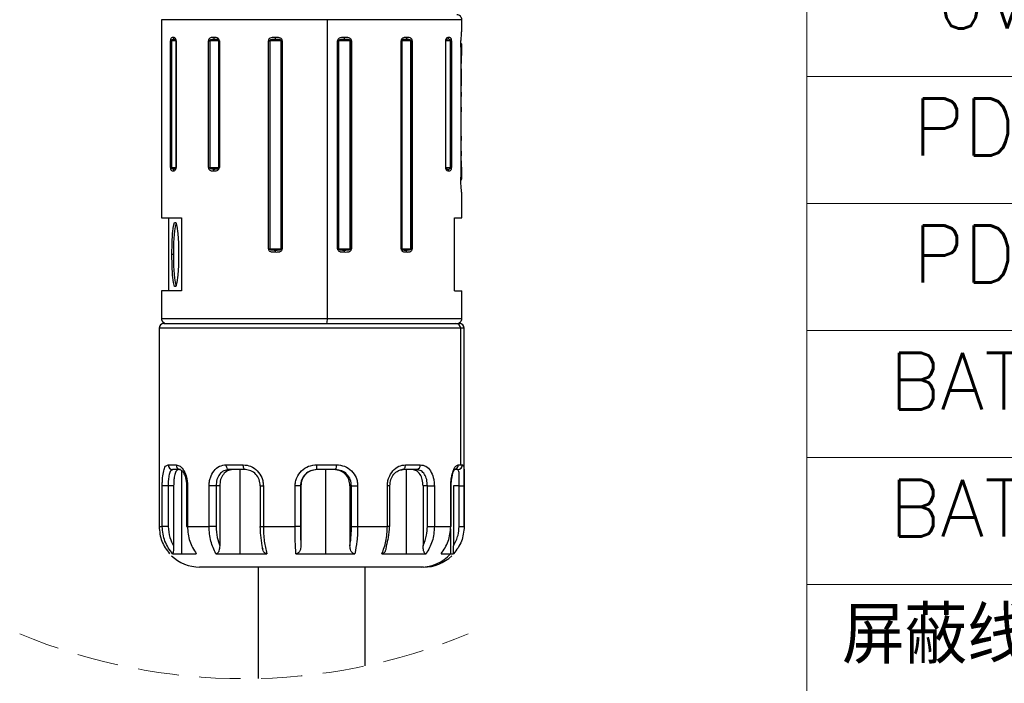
# Model space of a CAD drawing. Header units: millimetres. Extents: x 10 to 584, y 10 to 410.
# Tile 23 of 26: x 328 to 389, y 272 to 313. Entities that reach past the tile are written whole.
import ezdxf

# ---------------------------------------------------------------- set-up
doc = ezdxf.new("R2010")
doc.units = ezdxf.units.MM
doc.header["$LTSCALE"] = 2
doc.linetypes.add('SLD-实线', pattern=[0])
doc.linetypes.add('SLD-虚线', pattern=[1.905, 1.27, -0.635])
doc.styles.add('SLDTEXTSTYLE0', font='txt', dxfattribs={"bigfont": 'bigfont'})

# ---------------------------------------------------------------- blocks, each defined once
blk = doc.blocks.new('SW_TABLEANNOTATION_1')
at = {"color": 0, "linetype": 'Continuous', "lineweight": 0}
for p, q in [((0, -31.809), (0, -39.628)), ((0, -39.628), (0, -47.448)), ((0, -39.628), (21.821, -39.628)), ((0, -47.448), (0, -55.267)), ((0, -47.448), (21.821, -47.448)), ((0, -55.267), (0, -63.087)), ((0, -55.267), (21.821, -55.267)), ((0, -63.087), (0, -70.906)), ((0, -63.087), (21.821, -63.087)), ((0, -70.906), (0, -78.725)), ((0, -70.906), (21.821, -70.906))]:
    blk.add_line(p, q, dxfattribs=at)
at = {"color": 0, "linetype": 'Continuous', "lineweight": 0, "char_height": 3.5, "attachment_point": 1, "style": 'SLDTEXTSTYLE0'}
for s, insert in [('0V', (8.001, -33.168)), ('PD+', (6.546, -40.987)), ('PD-', (6.546, -48.806)), ('BAT+', (5.091, -56.626)), ('BAT-', (5.091, -64.445)), ('屏蔽线', (2.181, -72.265))]:
    blk.add_mtext(s, dxfattribs=dict(at, insert=insert))

msp = doc.modelspace()

# ---------------------------------------------------------------- linework, layer by layer
at = {"color": 7, "linetype": 'SLD-实线', "lineweight": 25}
for p, q in [((337.065001, 313.154859), (337.065001, 300.954861)), ((347.281195, 313.154859), (347.281195, 294.75486)), ((355.565, 312.454862), (355.565, 313.154859)), ((355.557609, 312.397745), (355.564939, 312.454862)), ((337.61849, 304.054861), (337.61849, 311.854859)), ((337.61849, 311.854859), (337.677479, 311.854859)), ((337.677479, 311.854859), (337.677479, 304.054861)), ((337.949737, 311.854859), (337.949737, 304.054861)), ((337.959407, 311.854859), (337.959407, 304.054861)), ((339.957993, 304.054861), (339.957993, 311.854859)), ((339.957993, 311.854859), (340.037452, 311.854859)), ((340.037452, 311.854859), (340.037452, 304.054861)), ((340.590654, 311.854859), (340.037452, 311.854859)), ((340.590654, 311.854859), (340.62909, 311.854859)), ((340.590654, 304.054861), (340.590654, 311.854859)), ((340.62909, 311.854859), (340.62909, 304.054861)), ((343.649853, 299.054858), (343.649853, 311.854859)), ((343.649853, 311.854859), (343.732879, 311.854859)), ((344.440571, 311.854859), (343.732879, 311.854859)), ((343.732879, 311.854859), (343.732879, 299.054858)), ((344.440571, 311.854859), (344.508364, 311.854859)), ((344.440571, 299.054858), (344.440571, 311.854859)), ((344.508364, 311.854859), (344.508364, 299.054858)), ((347.908682, 299.054858), (347.908682, 311.854859)), ((347.908682, 311.854859), (347.977612, 311.854859)), ((348.689244, 311.854859), (347.977612, 311.854859)), ((347.977612, 311.854859), (347.977612, 299.054858)), ((348.689244, 299.054858), (348.689244, 311.854859)), ((348.689244, 311.854859), (348.755856, 311.854859)), ((348.755856, 311.854859), (348.771973, 311.854859)), ((348.755856, 299.054858), (348.755856, 311.854859)), ((348.771973, 311.854859), (348.771973, 299.054858)), ((351.82848, 299.054858), (351.82848, 311.854859)), ((351.82848, 311.854859), (351.868651, 311.854859)), ((351.868651, 311.854859), (351.868651, 299.054858)), ((352.432833, 311.854859), (351.868651, 311.854859)), ((352.432833, 299.054858), (352.432833, 311.854859)), ((352.432833, 311.854859), (352.456339, 311.854859)), ((352.456339, 311.854859), (352.512898, 311.854859)), ((352.456339, 299.054858), (352.456339, 311.854859)), ((352.512898, 311.854859), (352.512898, 299.054858)), ((354.57537, 304.054861), (354.57537, 311.854859)), ((354.586069, 304.054861), (354.586069, 311.854859)), ((354.874947, 304.054861), (354.874947, 311.854859)), ((354.874947, 311.854859), (354.935316, 311.854859)), ((354.935316, 311.854859), (354.935316, 304.054861)), ((355.52158, 311.978449), (355.540883, 312.23343)), ((355.540883, 312.23343), (355.557609, 312.397745)), ((355.505701, 311.45486), (355.505701, 303.454858)), ((355.529614, 311.699134), (355.540358, 311.666046)), ((355.540358, 311.666046), (355.544977, 311.558624)), ((355.543627, 311.24634), (355.541587, 311.079253)), ((355.505701, 311.079253), (355.541587, 311.079253)), ((355.533242, 310.649146), (355.527079, 310.529036)), ((355.537277, 310.807352), (355.533242, 310.649146)), ((355.541587, 311.079253), (355.537277, 310.807352)), ((355.518507, 310.464454), (355.508313, 310.447675)), ((355.527079, 310.529036), (355.518507, 310.464454)), ((355.51934, 310.1368), (355.524879, 310.058122)), ((355.524879, 310.058122), (355.527399, 309.934569)), ((355.505701, 309.570481), (355.526766, 309.570481)), ((355.526766, 309.570481), (355.52402, 309.306075)), ((355.527699, 309.764755), (355.526766, 309.570481)), ((355.527399, 309.934569), (355.527699, 309.764755)), ((355.52402, 309.306075), (355.520986, 309.167099)), ((355.505701, 308.693287), (355.522137, 308.693287)), ((355.505701, 308.424284), (355.521089, 308.424284)), ((355.522137, 308.693287), (355.521089, 308.424284)), ((355.505701, 307.769311), (355.519498, 307.769311)), ((355.519498, 307.769311), (355.519215, 307.476913)), ((355.505701, 307.476913), (355.519215, 307.476913)), ((355.505701, 306.829547), (355.520751, 306.829547)), ((355.505701, 305.987437), (355.522487, 305.987437)), ((355.505701, 305.718434), (355.523849, 305.718434)), ((355.505701, 305.051771), (355.52833, 305.051771)), ((355.505701, 304.78276), (355.53062, 304.78276)), ((337.61849, 304.054861), (337.677479, 304.054861)), ((339.957993, 304.054861), (340.037452, 304.054861)), ((340.037452, 304.054861), (340.590654, 304.054861)), ((340.590654, 304.054861), (340.62909, 304.054861)), ((354.935316, 304.054861), (354.874947, 304.054861)), ((355.505701, 303.882179), (355.540892, 303.882179)), ((355.511852, 303.128955), (355.505701, 303.454858)), ((355.540892, 303.882179), (355.543932, 303.617728)), ((355.543932, 303.617728), (355.544759, 303.478603)), ((355.527617, 302.839858), (355.511852, 303.128955)), ((355.537651, 303.296735), (355.525982, 303.273988)), ((355.546625, 302.615677), (355.527617, 302.839858)), ((355.565, 300.954861), (355.565, 302.454856)), ((337.065001, 300.954861), (338.304281, 300.954861)), ((337.518169, 296.454859), (337.518169, 300.954861)), ((338.304281, 300.954861), (338.304281, 296.454859)), ((355.111834, 300.954861), (355.565, 300.954861)), ((355.111834, 296.454859), (355.111834, 300.954861)), ((337.801771, 298.70486), (337.702318, 298.70486)), ((343.649853, 299.054858), (343.732879, 299.054858)), ((343.732879, 299.054858), (344.440571, 299.054858)), ((344.440571, 299.054858), (344.508364, 299.054858)), ((347.908682, 299.054858), (347.977612, 299.054858)), ((347.977612, 299.054858), (348.689244, 299.054858)), ((348.689244, 299.054858), (348.755856, 299.054858)), ((348.755856, 299.054858), (348.771973, 299.054858)), ((351.82848, 299.054858), (351.868651, 299.054858)), ((351.868651, 299.054858), (352.432833, 299.054858)), ((352.432833, 299.054858), (352.456339, 299.054858)), ((352.456339, 299.054858), (352.512898, 299.054858)), ((337.065001, 296.454859), (337.065001, 294.75486)), ((338.304281, 296.454859), (337.065001, 296.454859)), ((355.111834, 296.454859), (355.565, 296.454859)), ((355.565, 294.75486), (355.565, 296.454859)), ((337.215001, 294.454862), (355.204763, 294.454862)), ((355.204763, 294.454862), (355.415002, 294.454862)), ((336.915001, 294.154857), (336.915001, 281.954859)), ((355.497833, 285.754857), (355.497833, 294.154857)), ((355.715001, 281.954859), (355.715001, 294.154857)), ((337.480157, 285.754857), (337.965849, 285.754857)), ((341.054383, 285.754857), (342.098896, 285.754857)), ((346.637986, 285.754857), (347.842353, 285.754857)), ((352.09822, 285.754857), (353.002412, 285.754857)), ((355.349461, 285.754857), (355.497833, 285.754857)), ((355.497833, 285.754857), (355.608108, 285.754857)), ((338.232311, 285.454859), (337.76212, 285.454859)), ((342.233453, 285.454859), (341.222275, 285.454859)), ((341.895124, 285.454859), (341.895124, 280.273345)), ((347.793607, 285.454859), (346.627678, 285.454859)), ((347.177985, 285.454859), (347.177985, 280.273345)), ((352.788984, 285.454859), (351.91365, 285.454859)), ((352.131215, 285.454859), (352.131215, 280.273345)), ((355.31152, 285.454859), (355.124261, 285.454859)), ((337.112672, 281.954859), (337.112672, 284.454857)), ((337.477212, 284.454857), (337.112672, 284.454857)), ((337.812505, 284.454857), (337.477212, 284.454857)), ((337.477212, 284.454857), (337.477212, 281.954859)), ((337.812505, 284.454857), (337.812505, 280.772296)), ((338.611101, 284.454857), (338.611101, 281.954859)), ((338.667016, 284.454857), (338.667016, 281.954859)), ((339.997289, 281.954859), (339.997289, 284.454857)), ((340.427584, 284.454857), (339.997289, 284.454857)), ((340.650944, 284.454857), (340.427584, 284.454857)), ((340.427584, 284.454857), (340.427584, 281.954859)), ((340.650944, 284.454857), (340.650944, 280.772296)), ((343.134957, 284.454857), (343.134957, 281.954859)), ((343.34001, 284.454857), (343.34001, 281.954859)), ((345.295058, 281.954859), (345.295058, 284.454857)), ((345.626749, 284.454857), (345.295058, 284.454857)), ((345.626749, 284.454857), (345.626749, 281.954859)), ((345.652861, 284.454857), (345.626749, 284.454857)), ((345.652861, 284.454857), (345.652861, 280.772296)), ((348.770028, 284.454857), (348.676887, 284.454857)), ((348.676887, 284.454857), (348.676887, 280.772296)), ((348.770028, 284.454857), (349.14935, 284.454857)), ((348.770028, 281.954859), (348.770028, 284.454857)), ((349.14935, 284.454857), (349.14935, 281.954859)), ((350.98241, 281.954859), (350.98241, 284.454857)), ((351.13345, 281.954859), (351.13345, 284.454857)), ((353.178016, 284.454857), (353.178016, 280.772296)), ((353.448656, 284.454857), (353.178016, 284.454857)), ((353.448656, 284.454857), (353.876065, 284.454857)), ((353.448656, 281.954859), (353.448656, 284.454857)), ((353.876065, 284.454857), (353.876065, 281.954859)), ((354.886971, 281.954859), (354.886971, 284.454857)), ((354.913397, 281.954859), (354.913397, 284.454857)), ((355.057705, 284.454857), (355.057705, 280.772296)), ((355.402472, 284.454857), (355.057705, 284.454857)), ((355.402472, 284.454857), (355.71471, 284.454857)), ((355.402472, 281.954859), (355.402472, 284.454857)), ((355.71471, 284.454857), (355.71471, 281.954859)), ((336.915292, 281.954859), (337.112672, 281.954859)), ((337.477212, 281.954859), (337.112672, 281.954859)), ((338.667016, 281.954859), (339.997289, 281.954859)), ((340.427584, 281.954859), (339.997289, 281.954859)), ((343.34001, 281.954859), (345.295058, 281.954859)), ((345.626749, 281.954859), (345.295058, 281.954859)), ((348.770028, 281.954859), (349.14935, 281.954859)), ((349.14935, 281.954859), (350.98241, 281.954859)), ((353.448656, 281.954859), (353.876065, 281.954859)), ((353.876065, 281.954859), (354.886971, 281.954859)), ((354.913397, 281.954859), (354.886971, 281.954859)), ((355.402472, 281.954859), (355.71471, 281.954859)), ((337.745075, 280.273345), (338.300506, 280.273345)), ((338.300506, 280.273345), (339.207139, 280.273345)), ((340.419832, 280.273345), (341.895124, 280.273345)), ((341.895124, 280.273345), (343.564098, 280.273345)), ((343.28775, 280.613174), (343.300133, 280.566325)), ((345.346343, 280.273345), (347.177985, 280.273345)), ((347.177985, 280.273345), (348.971809, 280.273345)), ((350.642849, 280.273345), (352.131215, 280.273345)), ((352.131215, 280.273345), (353.36471, 280.273345)), ((354.286264, 280.273345), (354.862849, 280.273345)), ((354.862849, 280.273345), (355.064862, 280.273345)), ((353.05559, 279.454862), (339.415001, 279.454862)), ((343.015001, 279.454862), (343.015001, 272.593153)), ((349.615001, 273.36748), (349.615001, 279.454862)), ((353.215002, 279.454862), (353.05559, 279.454862))]:
    msp.add_line(p, q, dxfattribs=at)
at = {"color": 8, "linetype": 'SLD-实线', "lineweight": 25}
for p, q in [((347.281195, 313.154859), (337.065001, 313.154859)), ((355.565, 313.154859), (347.281195, 313.154859)), ((337.949737, 311.854859), (337.677479, 311.854859)), ((337.949743, 311.854859), (337.959407, 311.854859)), ((354.586069, 311.854859), (354.57537, 311.854859)), ((354.874947, 311.854859), (354.586069, 311.854859)), ((337.677479, 304.054861), (337.949737, 304.054861)), ((337.949743, 304.054861), (337.959407, 304.054861)), ((354.57537, 304.054861), (354.586069, 304.054861)), ((354.586069, 304.054861), (354.874947, 304.054861)), ((337.065001, 294.75486), (347.281195, 294.75486)), ((347.281195, 294.75486), (355.565, 294.75486)), ((355.497833, 294.154857), (336.915001, 294.154857)), ((355.715001, 294.154857), (355.497833, 294.154857)), ((338.300506, 285.402444), (338.300506, 280.273345)), ((351.91365, 285.454859), (351.648863, 285.388698)), ((338.667016, 284.454857), (338.611107, 284.454857)), ((343.134957, 284.454857), (343.34001, 284.454857)), ((351.13345, 284.454857), (350.98241, 284.454857)), ((354.913397, 284.454857), (354.886971, 284.454857)), ((338.611101, 281.954859), (338.667016, 281.954859)), ((343.134957, 281.954859), (343.34001, 281.954859)), ((351.13345, 281.954859), (350.98241, 281.954859)), ((354.862849, 281.816219), (354.862849, 280.273345))]:
    msp.add_line(p, q, dxfattribs=at)
at = {"color": 7, "linetype": 'SLD-实线', "lineweight": 25, "flags": 128}
for points in [[(340.286641, 312.054862), (340.287893, 312.035349), (340.291601, 312.016589), (340.297624, 311.999303), (340.305729, 311.984149), (340.315605, 311.971714), (340.326872, 311.962475), (340.339098, 311.956783), (340.351812, 311.954861)], [(352.177396, 312.054862), (352.176178, 312.035349), (352.172571, 312.016589), (352.166715, 311.999303), (352.158833, 311.984149), (352.14923, 311.971714), (352.138272, 311.962475), (352.126383, 311.956783), (352.114019, 311.954861)], [(340.286641, 303.854858), (340.287893, 303.874371), (340.291601, 303.893131), (340.297624, 303.910417), (340.305729, 303.925571), (340.315605, 303.938006), (340.326872, 303.947245), (340.339098, 303.952937), (340.351812, 303.954859)], [(337.702318, 298.70486), (337.714916, 299.388898), (337.751193, 299.990435), (337.806771, 300.436911), (337.874948, 300.674473), (337.947501, 300.674473), (338.015678, 300.436911), (338.071257, 299.990435), (338.107533, 299.388898), (338.120131, 298.70486)], [(338.120131, 298.70486), (338.107533, 298.020822), (338.071257, 297.419285), (338.015678, 296.972808), (337.947501, 296.735247), (337.874948, 296.735247), (337.806771, 296.972808), (337.751193, 297.419285), (337.714916, 298.020822), (337.702318, 298.70486)], [(352.177396, 298.854862), (352.176178, 298.874368), (352.172571, 298.893129), (352.166715, 298.910414), (352.158833, 298.925568), (352.14923, 298.938003), (352.138272, 298.94725), (352.126383, 298.952942), (352.114019, 298.954857)], [(341.222275, 285.454859), (341.18952, 285.460626), (341.158025, 285.477695), (341.128999, 285.505419), (341.103557, 285.542731), (341.082678, 285.588187), (341.067163, 285.640058), (341.057609, 285.696332), (341.054383, 285.754857)], [(342.233453, 285.454859), (342.207202, 285.460626), (342.18196, 285.477695), (342.158697, 285.505419), (342.138307, 285.542731), (342.121573, 285.588187), (342.109138, 285.640058), (342.101481, 285.696332), (342.098896, 285.754857)], [(351.91365, 285.454859), (351.949657, 285.460626), (351.984282, 285.477695), (352.016191, 285.505419), (352.044161, 285.542731), (352.067115, 285.588187), (352.084171, 285.640058), (352.094674, 285.696332), (352.09822, 285.754857)]]:
    msp.add_lwpolyline(points, dxfattribs=at)
at = {"color": 7, "linetype": 'SLD-实线', "lineweight": 25}
for centre, radius, start, end in [((355.265008, 313.154864), 0.299992, 359.99892897, 90.00142677), ((337.87548, 312.05115), 0.096373, 177.79211512, 267.60804569), ((344.198004, 312.031326), 0.123719, 169.03298403, 218.17408501), ((348.212151, 312.031064), 0.132647, 324.93675809, 10.33567651), ((354.669134, 312.050723), 0.095969, 272.70458075, 2.47200642), ((337.87548, 303.85857), 0.096373, 92.39195431, 182.20788488), ((354.669134, 303.858997), 0.095969, 357.52799358, 87.29541925), ((345.344954, 299.064509), 7.551753, 167.90094339, 182.7297228), ((345.344954, 298.34521), 7.551753, 177.2702772, 192.09905661), ((344.19798, 298.878399), 0.123696, 141.82186745, 190.96911165), ((348.212177, 298.878661), 0.132621, 349.6622959, 35.06705528), ((337.215008, 294.154855), 0.300007, 90.00132442, 179.99960939), ((337.364995, 294.754857), 0.299994, 179.99938443, 270.00108248), ((346.539681, 294.680677), 0.745216, 342.36095754, 5.71299902), ((355.201253, 294.158283), 0.2966, 359.33819472, 89.3219867), ((355.265008, 294.754854), 0.299992, 269.99857323, 0.00107103), ((355.414993, 294.154854), 0.300008, 0.00054243, 89.99839036), ((337.771431, 285.746115), 0.291405, 178.28103274, 268.1690064), ((338.250139, 285.739031), 0.284731, 176.81379204, 266.41012132), ((344.447513, 285.679949), 2.191754, 354.10542603, 1.95859409), ((347.344181, 285.681843), 0.503493, 333.20373697, 8.3380502), ((352.736915, 285.717822), 0.268068, 281.20026377, 7.94108393), ((355.309801, 285.753165), 0.298311, 270.33021685, 0.32486297), ((353.049652, 281.872482), 2.417628, 270.14072613, 318.58954241), ((339.414996, 281.954857), 2.499996, 226.09663099, 270.00011819), ((353.21502, 281.954827), 2.499966, 269.99957096, 313.80703367)]:
    msp.add_arc(centre, radius, start, end, dxfattribs=at)
at = {"color": 8, "linetype": 'SLD-实线', "lineweight": 25}
msp.add_arc((355.053578, 285.749761), 0.295927, 280.20610621, 0.98655166, dxfattribs=at)
at = {"color": 7, "linetype": 'SLD-虚线', "lineweight": 18}
msp.add_arc((342.146479, 308.510811), 35.928157, 247.38013505, 292.61986495, dxfattribs=at)
at = {"color": 7, "linetype": 'SLD-实线', "lineweight": 25}
for points, knots in [([(337.779181, 312.054862), (337.74247, 312.055127), (337.678726, 312.055586), (337.636158, 311.981068), (337.621393, 311.917843), (337.619507, 311.876929), (337.61849, 311.854859)], [0, 0, 0, 0, 0.339808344, 0.590044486, 0.778859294, 1, 1, 1, 1]), ([(337.677479, 311.854859), (337.677902, 311.862447), (337.678726, 311.877225), (337.686065, 311.897969), (337.697816, 311.915705), (337.723659, 311.93911), (337.784452, 311.956717), (337.838205, 311.95557), (337.871458, 311.954861)], [0, 0, 0, 0, 0.091767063, 0.178738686, 0.263044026, 0.347497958, 0.596344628, 1, 1, 1, 1]), ([(337.959407, 311.854859), (337.959069, 311.866052), (337.958403, 311.888068), (337.952201, 311.928683), (337.939755, 311.971386), (337.916825, 312.011295), (337.869315, 312.055659), (337.817636, 312.055202), (337.779181, 312.054862)], [0, 0, 0, 0, 0.107646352, 0.211723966, 0.394766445, 0.53171408, 0.65154673, 1, 1, 1, 1]), ([(337.871458, 311.954861), (337.892378, 311.957771), (337.923395, 311.962085), (337.946585, 311.933597), (337.952048, 311.914245), (337.955553, 311.896897), (337.957958, 311.876749), (337.958317, 311.862392), (337.958505, 311.854859)], [0, 0, 0, 0, 0.358370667, 0.531321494, 0.623107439, 0.73302816, 0.859923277, 1, 1, 1, 1]), ([(340.286645, 312.054862), (340.217718, 312.057929), (340.112121, 312.062627), (340.002342, 311.991404), (339.964433, 311.920085), (339.960192, 311.877134), (339.957993, 311.854859)], [0, 0, 0, 0, 0.460922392, 0.706143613, 0.847602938, 1, 1, 1, 1]), ([(340.037452, 311.854859), (340.038177, 311.862531), (340.039632, 311.877949), (340.051703, 311.898971), (340.069952, 311.916509), (340.111687, 311.940636), (340.20855, 311.95703), (340.295327, 311.955716), (340.351812, 311.954861)], [0, 0, 0, 0, 0.063734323, 0.12807146, 0.19705933, 0.273417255, 0.527048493, 1, 1, 1, 1]), ([(340.62909, 311.854859), (340.628456, 311.866094), (340.627195, 311.888437), (340.615332, 311.930319), (340.59013, 311.975043), (340.545691, 312.014434), (340.447495, 312.059651), (340.357229, 312.056964), (340.286645, 312.054862)], [0, 0, 0, 0, 0.07489136, 0.148924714, 0.288694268, 0.410849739, 0.53931342, 1, 1, 1, 1]), ([(340.351812, 311.954861), (340.398431, 311.956645), (340.466365, 311.959246), (340.541911, 311.939525), (340.568834, 311.915717), (340.581014, 311.897988), (340.589097, 311.877321), (340.590127, 311.862458), (340.590654, 311.854859)], [0, 0, 0, 0, 0.4815609, 0.701723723, 0.774604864, 0.847178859, 0.92186617, 1, 1, 1, 1]), ([(344.07655, 312.054862), (343.988918, 312.05793), (343.857333, 312.062536), (343.713227, 311.995894), (343.658909, 311.922277), (343.652881, 311.877404), (343.649853, 311.854859)], [0, 0, 0, 0, 0.495694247, 0.744320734, 0.871542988, 1, 1, 1, 1]), ([(343.732879, 311.854859), (343.733751, 311.862572), (343.735529, 311.878301), (343.749573, 311.8993), (343.770233, 311.916704), (343.817996, 311.940983), (343.93102, 311.957326), (344.032972, 311.955845), (344.100744, 311.954861)], [0, 0, 0, 0, 0.05607667, 0.114356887, 0.179020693, 0.25246103, 0.503087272, 1, 1, 1, 1]), ([(344.508364, 311.854859), (344.507566, 311.866125), (344.505966, 311.888714), (344.490789, 311.931434), (344.458096, 311.976757), (344.402627, 312.015258), (344.277592, 312.060438), (344.165247, 312.057322), (344.07655, 312.054862)], [0, 0, 0, 0, 0.063707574, 0.127727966, 0.254196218, 0.372959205, 0.504951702, 1, 1, 1, 1]), ([(344.100744, 311.954861), (344.164834, 311.956078), (344.259687, 311.957881), (344.364856, 311.940788), (344.407226, 311.916507), (344.425709, 311.898965), (344.438191, 311.87802), (344.439782, 311.862539), (344.440571, 311.854859)], [0, 0, 0, 0, 0.501872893, 0.742755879, 0.814704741, 0.879712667, 0.940330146, 1, 1, 1, 1]), ([(348.342651, 312.054862), (348.253987, 312.057802), (348.120625, 312.062224), (347.974206, 311.996186), (347.918089, 311.922544), (347.91182, 311.877437), (347.908682, 311.854859)], [0, 0, 0, 0, 0.495985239, 0.746025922, 0.872877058, 1, 1, 1, 1]), ([(347.977612, 311.854859), (347.97841, 311.862544), (347.98002, 311.87805), (347.992661, 311.898997), (348.011348, 311.916527), (348.054264, 311.940814), (348.160382, 311.957848), (348.256111, 311.956064), (348.320725, 311.954861)], [0, 0, 0, 0, 0.059234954, 0.119510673, 0.184377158, 0.256339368, 0.498060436, 1, 1, 1, 1]), ([(348.320725, 311.954861), (348.38871, 311.955851), (348.490864, 311.957338), (348.604103, 311.940987), (348.651858, 311.916704), (348.672535, 311.899301), (348.686586, 311.8783), (348.68837, 311.86257), (348.689244, 311.854859)], [0, 0, 0, 0, 0.4977133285, 0.7478600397, 0.8212233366, 0.8858068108, 0.9440258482, 1, 1, 1, 1]), ([(348.771973, 311.854859), (348.771189, 311.866122), (348.769619, 311.888688), (348.75473, 311.931348), (348.722603, 311.976679), (348.66778, 312.015267), (348.543314, 312.060633), (348.431256, 312.057411), (348.342651, 312.054862)], [0, 0, 0, 0, 0.063921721, 0.128062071, 0.254333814, 0.372508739, 0.503833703, 1, 1, 1, 1]), ([(352.1774, 312.054862), (352.105738, 312.057584), (351.995535, 312.06177), (351.878517, 311.992575), (351.835741, 311.920736), (351.830944, 311.877218), (351.82848, 311.854859)], [0, 0, 0, 0, 0.463892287, 0.713373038, 0.852731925, 1, 1, 1, 1]), ([(351.868651, 311.854859), (351.869193, 311.862465), (351.870255, 311.877362), (351.87861, 311.89805), (351.891183, 311.915778), (351.919106, 311.93965), (351.9966, 311.959136), (352.066265, 311.9566), (352.114019, 311.954861)], [0, 0, 0, 0, 0.076633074, 0.150087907, 0.221930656, 0.294583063, 0.516449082, 1, 1, 1, 1]), ([(352.114019, 311.954861), (352.171409, 311.955719), (352.259422, 311.957035), (352.357619, 311.940671), (352.399886, 311.916529), (352.418369, 311.899003), (352.430612, 311.877976), (352.432096, 311.862532), (352.432833, 311.854859)], [0, 0, 0, 0, 0.474967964, 0.72840324, 0.804576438, 0.873200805, 0.937000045, 1, 1, 1, 1]), ([(352.512898, 311.854859), (352.512303, 311.866088), (352.511122, 311.88838), (352.500006, 311.930101), (352.476359, 311.974744), (352.433831, 312.01441), (352.337303, 312.060307), (352.24777, 312.057258), (352.1774, 312.054862)], [0, 0, 0, 0, 0.07567779, 0.150234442, 0.289730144, 0.410176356, 0.536422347, 1, 1, 1, 1]), ([(354.765014, 312.054862), (354.724515, 312.055342), (354.655286, 312.056162), (354.599386, 311.983373), (354.579245, 311.918251), (354.57672, 311.876954), (354.57537, 311.854859)], [0, 0, 0, 0, 0.358090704, 0.612126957, 0.792472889, 1, 1, 1, 1]), ([(354.578235, 311.854859), (354.578441, 311.862396), (354.578833, 311.876766), (354.581533, 311.896939), (354.585482, 311.914286), (354.591893, 311.934083), (354.618676, 311.962173), (354.65142, 311.957819), (354.67366, 311.954861)], [0, 0, 0, 0, 0.134744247, 0.256917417, 0.363179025, 0.452570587, 0.628156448, 1, 1, 1, 1]), ([(354.874947, 311.854859), (354.874506, 311.862448), (354.873646, 311.87726), (354.866026, 311.898031), (354.85386, 311.915769), (354.827034, 311.939253), (354.764026, 311.95674), (354.708305, 311.955581), (354.67366, 311.954861)], [0, 0, 0, 0, 0.089370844, 0.174415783, 0.25735656, 0.341101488, 0.590327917, 1, 1, 1, 1]), ([(354.935316, 311.854859), (354.935031, 311.866047), (354.93447, 311.888024), (354.929238, 311.928496), (354.918708, 311.97093), (354.898799, 312.010955), (354.854504, 312.056715), (354.803407, 312.055657), (354.765014, 312.054862)], [0, 0, 0, 0, 0.109463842, 0.21501685, 0.399083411, 0.534176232, 0.649994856, 1, 1, 1, 1]), ([(355.505701, 311.45486), (355.506417, 311.545635), (355.507795, 311.720286), (355.517108, 311.894691), (355.52158, 311.978449)], [0, 0, 0, 0, 0.519751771, 1, 1, 1, 1]), ([(355.544977, 311.558624), (355.545172, 311.511429), (355.545603, 311.407331), (355.544325, 311.30324), (355.543627, 311.24634)], [0, 0, 0, 0, 0.453370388, 1, 1, 1, 1]), ([(355.520986, 309.167099), (355.520019, 309.128487), (355.518494, 309.067549), (355.509614, 309.007282), (355.506361, 308.985201)], [0, 0, 0, 0, 0.633618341, 1, 1, 1, 1]), ([(355.522487, 305.987437), (355.522725, 305.937223), (355.523149, 305.847555), (355.523635, 305.757887), (355.523849, 305.718434)], [0, 0, 0, 0, 0.560004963, 1, 1, 1, 1]), ([(355.52833, 305.051771), (355.528738, 305.001554), (355.529466, 304.911884), (355.530267, 304.822214), (355.53062, 304.78276)], [0, 0, 0, 0, 0.560016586, 1, 1, 1, 1]), ([(337.61849, 304.054861), (337.618757, 304.043674), (337.619282, 304.021709), (337.624195, 303.981287), (337.63404, 303.938968), (337.652663, 303.899066), (337.693731, 303.853538), (337.742657, 303.854294), (337.779181, 303.854858)], [0, 0, 0, 0, 0.112201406, 0.220306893, 0.408291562, 0.545007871, 0.660340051, 1, 1, 1, 1]), ([(337.871458, 303.954859), (337.838195, 303.954152), (337.784447, 303.953009), (337.723651, 303.970609), (337.697825, 303.994015), (337.686067, 304.011752), (337.678728, 304.032497), (337.677902, 304.047276), (337.677479, 304.054861)], [0, 0, 0, 0, 0.403794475, 0.652464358, 0.73694519, 0.821257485, 0.908261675, 1, 1, 1, 1]), ([(337.779181, 303.854858), (337.817799, 303.854655), (337.884667, 303.854304), (337.936693, 303.926958), (337.955724, 303.991553), (337.958122, 304.032769), (337.959407, 304.054861)], [0, 0, 0, 0, 0.348609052, 0.603624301, 0.787532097, 1, 1, 1, 1]), ([(337.958505, 304.054861), (337.958317, 304.047326), (337.957959, 304.032969), (337.95555, 304.01282), (337.952047, 303.995478), (337.946585, 303.976121), (337.923391, 303.947632), (337.892373, 303.951949), (337.871458, 303.954859)], [0, 0, 0, 0, 0.140122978, 0.26697313, 0.376892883, 0.468626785, 0.641704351, 1, 1, 1, 1]), ([(339.957993, 304.054861), (339.958575, 304.043634), (339.959729, 304.02136), (339.970586, 303.9797), (339.993632, 303.935125), (340.035253, 303.895396), (340.129707, 303.849457), (340.217607, 303.852482), (340.286645, 303.854858)], [0, 0, 0, 0, 0.07669514, 0.152166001, 0.2928963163, 0.4136061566, 0.5394455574, 1, 1, 1, 1]), ([(340.351812, 303.954859), (340.29531, 303.954007), (340.20854, 303.952697), (340.111675, 303.969083), (340.069963, 303.993211), (340.051704, 304.010749), (340.039636, 304.031774), (340.038178, 304.047191), (340.037452, 304.054861)], [0, 0, 0, 0, 0.473099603, 0.72654751, 0.802929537, 0.871926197, 0.936285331, 1, 1, 1, 1]), ([(340.286645, 303.854858), (340.357034, 303.852166), (340.465512, 303.848019), (340.580213, 303.91746), (340.621983, 303.989114), (340.626675, 304.032518), (340.62909, 304.054861)], [0, 0, 0, 0, 0.460988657, 0.710438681, 0.850939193, 1, 1, 1, 1]), ([(340.590654, 304.054861), (340.590128, 304.047259), (340.589098, 304.032395), (340.58101, 304.011731), (340.568838, 303.994004), (340.541903, 303.970192), (340.466357, 303.95047), (340.398419, 303.953073), (340.351812, 303.954859)], [0, 0, 0, 0, 0.0781595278, 0.1528232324, 0.2253922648, 0.2982388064, 0.5185651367, 1, 1, 1, 1]), ([(354.57537, 304.054861), (354.575725, 304.043666), (354.576423, 304.021636), (354.582944, 303.980961), (354.596065, 303.938132), (354.620262, 303.89816), (354.670829, 303.853604), (354.724696, 303.854321), (354.765012, 303.854858)], [0, 0, 0, 0, 0.105098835, 0.206811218, 0.386315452, 0.521799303, 0.642103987, 1, 1, 1, 1]), ([(354.67366, 303.954859), (354.651414, 303.951902), (354.618672, 303.947549), (354.591892, 303.975639), (354.58548, 303.995431), (354.581529, 304.012783), (354.578834, 304.032957), (354.578441, 304.047327), (354.578235, 304.054861)], [0, 0, 0, 0, 0.37192352, 0.547379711, 0.63682239, 0.743085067, 0.86530059, 1, 1, 1, 1]), ([(354.67366, 303.954859), (354.708294, 303.954136), (354.764021, 303.952973), (354.827025, 303.970468), (354.853869, 303.993951), (354.866028, 304.011688), (354.873649, 304.032458), (354.874507, 304.047269), (354.874947, 304.054861)], [0, 0, 0, 0, 0.409532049, 0.658934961, 0.74265431, 0.825588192, 0.910601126, 1, 1, 1, 1]), ([(354.765012, 303.854858), (354.803637, 303.854264), (354.86973, 303.853249), (354.916408, 303.928025), (354.932209, 303.991819), (354.934229, 304.032794), (354.935316, 304.054861)], [0, 0, 0, 0, 0.350203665, 0.5992432, 0.784168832, 1, 1, 1, 1]), ([(355.506271, 304.490362), (355.51216, 304.479459), (355.525904, 304.454011), (355.526978, 304.399939), (355.532813, 304.327969), (355.534936, 304.233661), (355.538268, 304.082643), (355.539827, 303.963553), (355.540892, 303.882179)], [0, 0, 0, 0, 0.05998896, 0.140018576, 0.259124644, 0.416362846, 0.601199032, 1, 1, 1, 1]), ([(355.544759, 303.478603), (355.545052, 303.440033), (355.545513, 303.379274), (355.539754, 303.318815), (355.537651, 303.296735)], [0, 0, 0, 0, 0.634792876, 1, 1, 1, 1]), ([(355.564939, 302.454856), (355.563071, 302.468548), (355.555778, 302.522012), (355.55053, 302.575721), (355.546625, 302.615677)], [0, 0, 0, 0, 0.25608353, 1, 1, 1, 1]), ([(343.649853, 299.054858), (343.650631, 299.043596), (343.65219, 299.021039), (343.666963, 298.978407), (343.698842, 298.933088), (343.75332, 298.894467), (343.877015, 298.849084), (343.988446, 298.852311), (344.07655, 298.854862)], [0, 0, 0, 0, 0.064202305, 0.128585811, 0.255145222, 0.373342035, 0.504527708, 1, 1, 1, 1]), ([(344.100744, 298.954857), (344.032954, 298.953873), (343.931007, 298.952394), (343.81798, 298.96874), (343.770246, 298.993022), (343.74957, 299.010416), (343.735532, 299.03142), (343.733752, 299.047148), (343.732879, 299.054858)], [0, 0, 0, 0, 0.497063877, 0.747514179, 0.820980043, 0.885641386, 0.943940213, 1, 1, 1, 1]), ([(344.07655, 298.854862), (344.164768, 298.851924), (344.297529, 298.847503), (344.443222, 298.913611), (344.499012, 298.987219), (344.505243, 299.032286), (344.508364, 299.054858)], [0, 0, 0, 0, 0.495249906, 0.745302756, 0.872431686, 1, 1, 1, 1]), ([(344.440571, 299.054858), (344.439782, 299.047179), (344.43819, 299.031698), (344.425712, 299.010753), (344.40723, 298.993219), (344.364851, 298.96892), (344.25967, 298.951838), (344.164815, 298.953639), (344.100744, 298.954857)], [0, 0, 0, 0, 0.059670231, 0.120286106, 0.185272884, 0.257204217, 0.498265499, 1, 1, 1, 1]), ([(347.908682, 299.054858), (347.909484, 299.043591), (347.911092, 299.020997), (347.926346, 298.978257), (347.959211, 298.932924), (348.01493, 298.894443), (348.140613, 298.849259), (348.253504, 298.85239), (348.342651, 298.854862)], [0, 0, 0, 0, 0.063475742, 0.127288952, 0.253480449, 0.372165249, 0.504216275, 1, 1, 1, 1]), ([(348.320725, 298.954857), (348.256094, 298.953653), (348.160369, 298.951871), (348.054249, 298.96891), (348.01136, 298.993198), (347.992657, 299.01072), (347.980023, 299.031671), (347.978411, 299.047176), (347.977612, 299.054858)], [0, 0, 0, 0, 0.502085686, 0.743636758, 0.815626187, 0.880488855, 0.940783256, 1, 1, 1, 1]), ([(348.689244, 299.054858), (348.688369, 299.047148), (348.686585, 299.031418), (348.67254, 299.010417), (348.651863, 298.993023), (348.604097, 298.968721), (348.490847, 298.95238), (348.388689, 298.953867), (348.320725, 298.954857)], [0, 0, 0, 0, 0.055974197, 0.114189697, 0.178754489, 0.252099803, 0.50242947, 1, 1, 1, 1]), ([(348.342651, 298.854862), (348.430777, 298.8518), (348.563069, 298.847204), (348.708053, 298.913721), (348.762835, 298.987375), (348.768919, 299.032305), (348.771973, 299.054858)], [0, 0, 0, 0, 0.496382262, 0.745142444, 0.872075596, 1, 1, 1, 1]), ([(351.82848, 299.054858), (351.829127, 299.043621), (351.830413, 299.021262), (351.842512, 298.97932), (351.868256, 298.934537), (351.913519, 298.895209), (352.013671, 298.849997), (352.105518, 298.852726), (352.1774, 298.854862)], [0, 0, 0, 0, 0.073960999, 0.147155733, 0.28578962, 0.407641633, 0.536403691, 1, 1, 1, 1]), ([(352.114019, 298.954857), (352.066252, 298.953116), (351.996589, 298.950579), (351.919097, 298.970077), (351.89119, 298.993945), (351.878605, 299.011668), (351.870257, 299.032358), (351.869194, 299.047255), (351.868651, 299.054858)], [0, 0, 0, 0, 0.483685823, 0.705395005, 0.77808364, 0.84991226, 0.923391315, 1, 1, 1, 1]), ([(352.432833, 299.054858), (352.432096, 299.047185), (352.430613, 299.031742), (352.418374, 299.010715), (352.399891, 298.993196), (352.357614, 298.969039), (352.259407, 298.952681), (352.171391, 298.953998), (352.114019, 298.954857)], [0, 0, 0, 0, 0.062999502, 0.126796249, 0.19539711, 0.271557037, 0.525176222, 1, 1, 1, 1]), ([(352.1774, 298.854862), (352.247628, 298.851771), (352.355003, 298.847045), (352.467287, 298.917956), (352.506295, 298.989495), (352.510646, 299.032566), (352.512898, 299.054858)], [0, 0, 0, 0, 0.463936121, 0.709329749, 0.849561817, 1, 1, 1, 1]), ([(337.112672, 284.454857), (337.113725, 284.540666), (337.115789, 284.708955), (337.1357, 285.021512), (337.187648, 285.331877), (337.267389, 285.657657), (337.421125, 285.727889), (337.480157, 285.754857)], [0, 0, 0, 0, 0.181426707, 0.355813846, 0.656741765, 0.868195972, 1, 1, 1, 1]), ([(337.965849, 285.754857), (338.052379, 285.730364), (338.257005, 285.672442), (338.471835, 285.357577), (338.598576, 285.029026), (338.658354, 284.711329), (338.664103, 284.541116), (338.667016, 284.454857)], [0, 0, 0, 0, 0.165966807, 0.392480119, 0.678093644, 0.836866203, 1, 1, 1, 1]), ([(339.997289, 284.454857), (340.000988, 284.541102), (340.008323, 284.712147), (340.087052, 285.034853), (340.266621, 285.387732), (340.620798, 285.69675), (340.911456, 285.735702), (341.054383, 285.754857)], [0, 0, 0, 0, 0.139386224, 0.276437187, 0.534248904, 0.770973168, 1, 1, 1, 1]), ([(342.098896, 285.754857), (342.256217, 285.735308), (342.577364, 285.695402), (342.988775, 285.398567), (343.222418, 285.043217), (343.325535, 284.714581), (343.33518, 284.541512), (343.34001, 284.454857)], [0, 0, 0, 0, 0.236859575, 0.483513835, 0.738455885, 0.869046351, 1, 1, 1, 1]), ([(345.295058, 284.454857), (345.300113, 284.541366), (345.31023, 284.714505), (345.419042, 285.045028), (345.670826, 285.404887), (346.118227, 285.698614), (346.464471, 285.736081), (346.637986, 285.754857)], [0, 0, 0, 0, 0.125370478, 0.250916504, 0.500132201, 0.749499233, 1, 1, 1, 1]), ([(347.842353, 285.754857), (348.01256, 285.736289), (348.352259, 285.699233), (348.788974, 285.404135), (349.030555, 285.044278), (349.134798, 284.714681), (349.144496, 284.541523), (349.14935, 284.454857)], [0, 0, 0, 0, 0.248732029, 0.496418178, 0.745815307, 0.87277993, 1, 1, 1, 1]), ([(350.98241, 284.454857), (350.986789, 284.541216), (350.99551, 284.713181), (351.088343, 285.038711), (351.295564, 285.389252), (351.663664, 285.691722), (351.95736, 285.734392), (352.09822, 285.754857)], [0, 0, 0, 0, 0.137344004, 0.273492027, 0.534678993, 0.776826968, 1, 1, 1, 1]), ([(353.002412, 285.754857), (353.123697, 285.734762), (353.377976, 285.692632), (353.666197, 285.374272), (353.804725, 285.030502), (353.867304, 284.711599), (353.873119, 284.54117), (353.876065, 284.454857)], [0, 0, 0, 0, 0.208587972, 0.43731613, 0.703706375, 0.84994341, 1, 1, 1, 1]), ([(354.886971, 284.454857), (354.889058, 284.540773), (354.89316, 284.709716), (354.933546, 285.02395), (355.022933, 285.339187), (355.143378, 285.649473), (355.294402, 285.726701), (355.349461, 285.754857)], [0, 0, 0, 0, 0.178929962, 0.351839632, 0.65515425, 0.874280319, 1, 1, 1, 1]), ([(355.608108, 285.754857), (355.631519, 285.723891), (355.711908, 285.617563), (355.695462, 285.328323), (355.71566, 285.019982), (355.714166, 284.70938), (355.714526, 284.540879), (355.71471, 284.454857)], [0, 0, 0, 0, 0.086651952, 0.297541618, 0.616907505, 0.804426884, 1, 1, 1, 1]), ([(337.76212, 285.454859), (337.714124, 285.433864), (337.591515, 285.380231), (337.530662, 285.125376), (337.482965, 284.822903), (337.479227, 284.583737), (337.477212, 284.454857)], [0, 0, 0, 0, 0.137405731, 0.351013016, 0.65027873, 1, 1, 1, 1]), ([(338.104376, 285.454859), (338.058608, 285.433371), (337.939086, 285.377253), (337.874968, 285.125999), (337.819884, 284.823168), (337.815087, 284.583726), (337.812505, 284.454857)], [0, 0, 0, 0, 0.133537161, 0.348736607, 0.649485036, 1, 1, 1, 1]), ([(338.183825, 285.459866), (338.215745, 285.45279), (338.316454, 285.430465), (338.406192, 285.287773), (338.491802, 285.124888), (338.554235, 284.936817), (338.601379, 284.709516), (338.607724, 284.543325), (338.611101, 284.454857)], [0, 0, 0, 0, 0.082905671, 0.261567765, 0.398831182, 0.569348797, 0.770752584, 1, 1, 1, 1]), ([(341.222275, 285.454859), (341.112074, 285.439816), (340.888807, 285.409339), (340.624042, 285.166754), (340.458285, 284.836395), (340.43803, 284.584681), (340.427584, 284.454857)], [0, 0, 0, 0, 0.231228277, 0.468470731, 0.725858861, 1, 1, 1, 1]), ([(341.450273, 285.454859), (341.341292, 285.439447), (341.118876, 285.407994), (340.853926, 285.166419), (340.683055, 284.837259), (340.661855, 284.584793), (340.650944, 284.454857)], [0, 0, 0, 0, 0.2289096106, 0.4671703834, 0.7257691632, 1, 1, 1, 1]), ([(343.153663, 284.454857), (343.139358, 284.586119), (343.11103, 284.846058), (342.895579, 285.173973), (342.5933, 285.407043), (342.351356, 285.439192), (342.233453, 285.454859)], [0, 0, 0, 0, 0.26147929, 0.517809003, 0.765018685, 1, 1, 1, 1]), ([(346.627678, 285.454859), (346.496193, 285.439976), (346.233692, 285.410262), (345.902408, 285.179322), (345.671602, 284.84828), (345.641709, 284.586075), (345.626749, 284.454857)], [0, 0, 0, 0, 0.250568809, 0.50024394, 0.749901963, 1, 1, 1, 1]), ([(346.654331, 285.454859), (346.522844, 285.43991), (346.260346, 285.410067), (345.92912, 285.17907), (345.697885, 284.848296), (345.667875, 284.58606), (345.652861, 284.454857)], [0, 0, 0, 0, 0.250568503, 0.500227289, 0.749950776, 1, 1, 1, 1]), ([(348.676887, 284.454857), (348.662014, 284.586146), (348.632475, 284.846882), (348.410328, 285.178919), (348.085781, 285.410416), (347.827692, 285.440036), (347.698532, 285.454859)], [0, 0, 0, 0, 0.253222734, 0.502894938, 0.751223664, 1, 1, 1, 1]), ([(348.770028, 284.454857), (348.755805, 284.586133), (348.727556, 284.84687), (348.50597, 285.178957), (348.181595, 285.410959), (347.923204, 285.440195), (347.793607, 285.454859)], [0, 0, 0, 0, 0.253007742, 0.50251798, 0.750485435, 1, 1, 1, 1]), ([(351.133407, 284.454857), (351.145937, 284.588681), (351.170286, 284.848753), (351.360516, 285.177911), (351.62706, 285.414506), (351.844598, 285.445325), (351.947234, 285.459866)], [0, 0, 0, 0, 0.280428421, 0.544980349, 0.785318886, 1, 1, 1, 1]), ([(353.178016, 284.454857), (353.168986, 284.584505), (353.151742, 284.83206), (353.017567, 285.156768), (352.800789, 285.404477), (352.605425, 285.438646), (352.512723, 285.454859)], [0, 0, 0, 0, 0.293524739, 0.560467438, 0.791438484, 1, 1, 1, 1]), ([(353.448656, 284.454857), (353.440451, 284.584378), (353.424807, 284.831288), (353.296018, 285.156747), (353.079948, 285.406276), (352.883292, 285.439112), (352.788984, 285.454859)], [0, 0, 0, 0, 0.293157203, 0.558852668, 0.78844372, 1, 1, 1, 1]), ([(354.91338, 284.454857), (354.915714, 284.543417), (354.920116, 284.7105), (354.952236, 284.940769), (354.992888, 285.130698), (355.038681, 285.273978), (355.073029, 285.374005), (355.105107, 285.424964), (355.110762, 285.448609), (355.111675, 285.45243)], [0, 0, 0, 0, 0.259102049, 0.488838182, 0.679420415, 0.826765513, 0.928978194, 0.988521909, 1, 1, 1, 1]), ([(355.402472, 284.454857), (355.403896, 284.583619), (355.406524, 284.82108), (355.389203, 285.12186), (355.402972, 285.350656), (355.332747, 285.430673), (355.31152, 285.454859)], [0, 0, 0, 0, 0.376336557, 0.694034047, 0.907516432, 1, 1, 1, 1]), ([(336.915292, 281.954859), (336.945741, 281.641501), (337.006102, 281.020311), (337.379903, 280.520853), (337.565141, 280.273345)], [0, 0, 0, 0, 0.504447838, 1, 1, 1, 1]), ([(337.745075, 280.273345), (337.564804, 280.521362), (337.199829, 281.023492), (337.141959, 281.6419), (337.112672, 281.954859)], [0, 0, 0, 0, 0.493928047, 1, 1, 1, 1]), ([(337.477212, 281.954859), (337.495611, 281.721154), (337.528516, 281.303194), (337.725615, 280.934731), (337.812505, 280.772296)], [0, 0, 0, 0, 0.55915637, 1, 1, 1, 1]), ([(338.667016, 281.954859), (338.690492, 281.644018), (338.736137, 281.039655), (339.053167, 280.523854), (339.207139, 280.273345)], [0, 0, 0, 0, 0.5143300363, 1, 1, 1, 1]), ([(340.419832, 280.273345), (340.299389, 280.526515), (340.046486, 281.058117), (340.0142, 281.646623), (339.997289, 281.954859)], [0, 0, 0, 0, 0.476240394, 1, 1, 1, 1]), ([(340.427584, 281.954859), (340.43878, 281.723783), (340.45842, 281.318463), (340.593063, 280.936498), (340.650944, 280.772296)], [0, 0, 0, 0, 0.5701105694, 1, 1, 1, 1]), ([(343.273599, 280.772296), (343.23529, 280.985236), (343.164901, 281.376484), (343.157181, 281.773791), (343.153663, 281.954859)], [0, 0, 0, 0, 0.544259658, 1, 1, 1, 1]), ([(343.34001, 281.954859), (343.347951, 281.650202), (343.362778, 281.081401), (343.500256, 280.529596), (343.564098, 280.273345)], [0, 0, 0, 0, 0.535614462, 1, 1, 1, 1]), ([(345.346343, 280.273345), (345.331732, 280.530753), (345.299941, 281.09079), (345.296771, 281.651738), (345.295058, 281.954859)], [0, 0, 0, 0, 0.459627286, 1, 1, 1, 1]), ([(345.626749, 281.954859), (345.627943, 281.726275), (345.630002, 281.331928), (345.646096, 280.937917), (345.652861, 280.772296)], [0, 0, 0, 0, 0.579652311, 1, 1, 1, 1]), ([(348.676887, 280.772296), (348.706637, 280.985473), (348.761399, 281.377879), (348.767322, 281.773955), (348.770028, 281.954859)], [0, 0, 0, 0, 0.543258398, 1, 1, 1, 1]), ([(349.14935, 281.954859), (349.143198, 281.65079), (349.13175, 281.085035), (349.022392, 280.530049), (348.971809, 280.273345)], [0, 0, 0, 0, 0.537457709, 1, 1, 1, 1]), ([(350.642849, 280.273345), (350.739617, 280.528026), (350.94526, 281.069248), (350.96955, 281.648293), (350.98241, 281.954859)], [0, 0, 0, 0, 0.470565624, 1, 1, 1, 1]), ([(351.088803, 281.954859), (351.079988, 281.7246), (351.064613, 281.322979), (350.954622, 280.936989), (350.907692, 280.772296)], [0, 0, 0, 0, 0.5733241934, 1, 1, 1, 1]), ([(353.178016, 280.772296), (353.264478, 280.982818), (353.420535, 281.362797), (353.439983, 281.772256), (353.448656, 281.954859)], [0, 0, 0, 0, 0.554036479, 1, 1, 1, 1]), ([(353.876065, 281.954859), (353.854287, 281.644671), (353.812144, 281.044419), (353.510483, 280.52456), (353.36471, 280.273345)], [0, 0, 0, 0, 0.516764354, 1, 1, 1, 1]), ([(354.286264, 280.273345), (354.457504, 280.522256), (354.806246, 281.029179), (354.859743, 281.642628), (354.886971, 281.954859)], [0, 0, 0, 0, 0.4910231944, 1, 1, 1, 1]), ([(355.057705, 280.772296), (355.167846, 280.980979), (355.364176, 281.352964), (355.390789, 281.771237), (355.402472, 281.954859)], [0, 0, 0, 0, 0.560997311, 1, 1, 1, 1]), ([(355.71471, 281.954859), (355.684262, 281.641501), (355.623902, 281.020311), (355.2501, 280.520853), (355.064862, 280.273345)], [0, 0, 0, 0, 0.504447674, 1, 1, 1, 1]), ([(337.812505, 280.772296), (337.811949, 280.715303), (337.810926, 280.610523), (337.801169, 280.482139), (337.790184, 280.390971), (337.776853, 280.335186), (337.768869, 280.291596), (337.750838, 280.277766), (337.745075, 280.273345)], [0, 0, 0, 0, 0.334292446, 0.614593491, 0.757262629, 0.869374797, 0.958247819, 1, 1, 1, 1]), ([(340.650944, 280.772296), (340.649001, 280.715139), (340.645387, 280.608854), (340.614193, 280.478945), (340.574393, 280.388145), (340.532913, 280.329121), (340.482348, 280.283149), (340.439598, 280.276445), (340.419832, 280.273345)], [0, 0, 0, 0, 0.288202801, 0.535921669, 0.669549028, 0.785499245, 0.900819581, 1, 1, 1, 1]), ([(343.564098, 280.273345), (343.53915, 280.276212), (343.487358, 280.282162), (343.422279, 280.327048), (343.369424, 280.386654), (343.319631, 280.477127), (343.280506, 280.607737), (343.276005, 280.714981), (343.273599, 280.772296)], [0, 0, 0, 0, 0.117349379, 0.243616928, 0.362220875, 0.493279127, 0.729189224, 1, 1, 1, 1]), ([(345.652861, 280.772296), (345.650295, 280.714988), (345.645483, 280.607488), (345.603794, 280.4768), (345.551058, 280.38646), (345.495069, 280.326784), (345.426497, 280.282079), (345.372483, 280.276194), (345.346343, 280.273345)], [0, 0, 0, 0, 0.266254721, 0.499450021, 0.630264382, 0.750002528, 0.87901505, 1, 1, 1, 1]), ([(348.971809, 280.273345), (348.946711, 280.276222), (348.894542, 280.282201), (348.828763, 280.32702), (348.775006, 280.386571), (348.724179, 280.476963), (348.683999, 280.60759), (348.679363, 280.714962), (348.676887, 280.772296)], [0, 0, 0, 0, 0.117626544, 0.2444924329, 0.3635201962, 0.4947220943, 0.7301975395, 1, 1, 1, 1]), ([(350.907692, 280.772296), (350.905518, 280.715089), (350.901463, 280.608368), (350.866237, 280.478062), (350.821041, 280.387375), (350.773176, 280.327839), (350.713938, 280.282434), (350.665782, 280.276277), (350.642849, 280.273345)], [0, 0, 0, 0, 0.277820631, 0.518285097, 0.650113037, 0.76740412, 0.8892306, 1, 1, 1, 1]), ([(353.36471, 280.273345), (353.348662, 280.276679), (353.312336, 280.284226), (353.272905, 280.330754), (353.239782, 280.388933), (353.207678, 280.4799), (353.182505, 280.609369), (353.179591, 280.715154), (353.178016, 280.772296)], [0, 0, 0, 0, 0.084658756, 0.191632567, 0.305598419, 0.441292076, 0.698204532, 1, 1, 1, 1]), ([(355.064862, 280.273345), (355.064589, 280.278086), (355.063499, 280.297038), (355.0627, 280.334689), (355.061178, 280.391645), (355.059573, 280.482009), (355.057995, 280.610692), (355.057807, 280.715311), (355.057705, 280.772296)], [0, 0, 0, 0, 0.028543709, 0.114119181, 0.22635178, 0.371079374, 0.657427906, 1, 1, 1, 1])]:
    msp.add_open_spline(points, degree=3, knots=knots, dxfattribs=at)

# ---------------------------------------------------------------- block references
at = {"color": 7, "linetype": 'Continuous', "lineweight": 0}
msp.add_blockref('SW_TABLEANNOTATION_1', (376.819193, 349.280727), dxfattribs=at)

doc.saveas('drawing.dxf')
